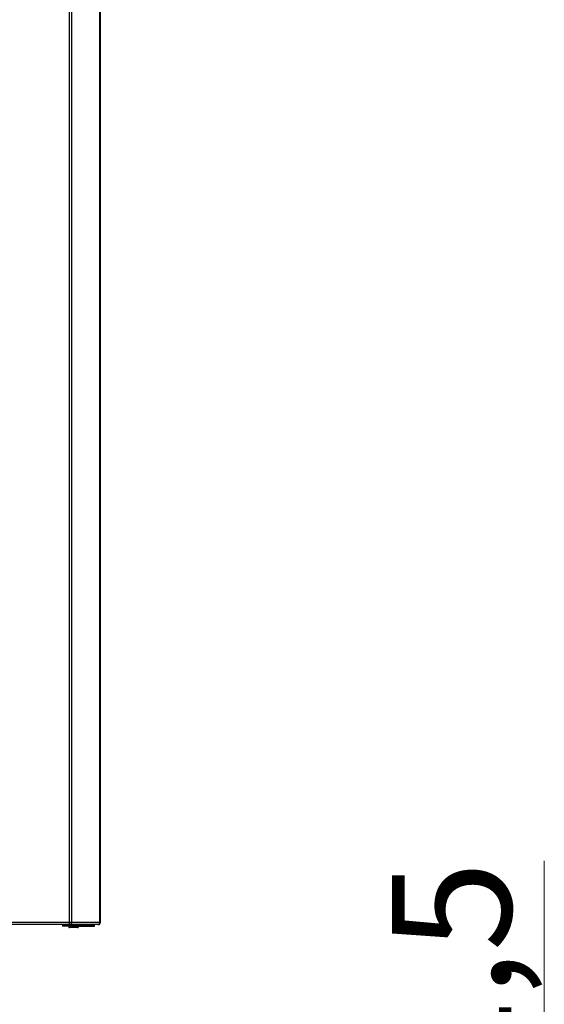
# Model space of a CAD drawing. Header units: centimetres. Extents: x 22052 to 56535, y 76485 to 78519.
# Tile 218 of 235: x 54427 to 54480, y 77726 to 77825. Entities that reach past the tile are written whole.
import ezdxf

# ---------------------------------------------------------------- set-up
doc = ezdxf.new("R2010")
doc.units = ezdxf.units.CM
doc.layers.add('$_urządzenia', color=250, linetype='Continuous')
doc.layers.add('IS_Opis', color=250, linetype='Continuous', lineweight=9)
doc.styles.add('styl1', font='ARIALN.TTF')

# ---------------------------------------------------------------- blocks, each defined once
blk = doc.blocks.new('A$C92957c0b')
at = {"layer": '$_urządzenia'}
for p, q in [((279.34, -1127), (279.34, -29)), ((280.56, -30.4), (280.56, -1125.6)), ((299.63, -1125.6), (299.63, -30.4)), ((300, -1125.6), (300, -30.4)), ((298.6, -1127), (233.74, -1127)), ((300, -1125.6), (234.29, -1125.6)), ((279.16, -1127.9), (278.97, -1127.25)), ((279.21, -1127), (279.16, -1127.08)), ((279.16, -1127.08), (279.52, -1127.55)), ((279.73, -1127.22), (279.52, -1127.55)), ((279.56, -1127), (279.73, -1127.22)), ((279.73, -1127.22), (296.14, -1127.22)), ((296.14, -1127.22), (295.93, -1127.55)), ((274.5, -1127.3), (274.5, -1128)), ((274.5, -1127.3), (278.99, -1127.3)), ((279, -1128), (274.5, -1128)), ((274.76, -1128), (274.76, -1127.3)), ((278.74, -1128), (278.74, -1128.5)), ((285.24, -1128.5), (278.74, -1128.5)), ((279, -1127.4), (279, -1127.41)), ((279, -1128), (279, -1127.41)), ((279, -1128), (296, -1128)), ((284.74, -1129), (279.24, -1129)), ((279.52, -1127.55), (295.93, -1127.55)), ((285.24, -1128), (285.24, -1128.5)), ((295.26, -1128), (295.2, -1128)), ((295.33, -1128), (295.33, -1127.99)), ((295.98, -1128), (295.98, -1127.47)), ((296, -1128), (296, -1127.45))]:
    blk.add_line(p, q, dxfattribs=at)
for points in [[(279.16, -1127.08), (279.14, -1127.1), (279.12, -1127.12), (279.1, -1127.15), (279.08, -1127.17), (279.06, -1127.19), (279.04, -1127.21), (279.02, -1127.22), (279, -1127.24), (278.97, -1127.25)], [(280.1, -1127), (280.07, -1127), (280.05, -1127), (280.03, -1127.01), (280.01, -1127.01), (279.99, -1127.02), (279.96, -1127.03), (279.94, -1127.04), (279.92, -1127.05), (279.9, -1127.06), (279.88, -1127.07), (279.86, -1127.09), (279.84, -1127.1), (279.82, -1127.12), (279.8, -1127.14), (279.78, -1127.16), (279.77, -1127.18), (279.75, -1127.2), (279.73, -1127.22)], [(280.46, -1126.3), (280.44, -1126.35), (280.42, -1126.4), (280.41, -1126.44), (280.39, -1126.49), (280.37, -1126.53), (280.34, -1126.57), (280.32, -1126.61), (280.3, -1126.65), (280.28, -1126.68), (280.25, -1126.72), (280.23, -1126.75), (280.2, -1126.78), (280.17, -1126.81), (280.14, -1126.84), (280.12, -1126.86), (280.09, -1126.89), (280.06, -1126.91), (280.03, -1126.93), (280, -1126.94), (279.97, -1126.96), (279.94, -1126.97), (279.91, -1126.98), (279.88, -1126.99), (279.84, -1127), (279.81, -1127), (279.78, -1127)], [(280.56, -1125.6), (280.56, -1125.66), (280.56, -1125.71), (280.56, -1125.77), (280.55, -1125.82), (280.55, -1125.88), (280.54, -1125.94), (280.53, -1125.99), (280.52, -1126.04), (280.51, -1126.1), (280.5, -1126.15), (280.49, -1126.2), (280.47, -1126.25), (280.46, -1126.3)], [(296.51, -1127), (296.49, -1127), (296.46, -1127), (296.44, -1127.01), (296.42, -1127.01), (296.4, -1127.02), (296.37, -1127.03), (296.35, -1127.04), (296.33, -1127.05), (296.31, -1127.06), (296.29, -1127.07), (296.27, -1127.09), (296.25, -1127.1), (296.23, -1127.12), (296.21, -1127.14), (296.19, -1127.16), (296.18, -1127.18), (296.16, -1127.2), (296.14, -1127.22)], [(299.63, -1125.6), (299.63, -1125.66), (299.62, -1125.71), (299.62, -1125.77), (299.61, -1125.82), (299.6, -1125.88), (299.59, -1125.94), (299.58, -1125.99), (299.57, -1126.04), (299.55, -1126.1), (299.53, -1126.15), (299.51, -1126.2), (299.49, -1126.25), (299.47, -1126.3), (299.45, -1126.35), (299.42, -1126.4), (299.39, -1126.44), (299.36, -1126.49), (299.33, -1126.53), (299.3, -1126.57), (299.27, -1126.61), (299.23, -1126.65), (299.2, -1126.68), (299.16, -1126.72), (299.12, -1126.75), (299.09, -1126.78), (299.05, -1126.81), (299, -1126.84), (298.96, -1126.86), (298.92, -1126.89), (298.88, -1126.91), (298.83, -1126.93), (298.79, -1126.94), (298.74, -1126.96), (298.7, -1126.97), (298.65, -1126.98), (298.6, -1126.99), (298.56, -1127), (298.51, -1127), (298.46, -1127)], [(278.99, -1127.34), (279, -1127.35), (279, -1127.36), (279, -1127.37), (279, -1127.38), (279, -1127.39), (279, -1127.4), (279, -1127.4), (279, -1127.4)], [(279.16, -1127.9), (279.14, -1127.92), (279.12, -1127.94), (279.11, -1127.96), (279.09, -1127.97), (279.07, -1127.98), (279.05, -1127.99), (279.04, -1128), (279.02, -1128), (279, -1128)], [(279.52, -1127.55), (279.49, -1127.6), (279.45, -1127.65), (279.41, -1127.69), (279.37, -1127.74), (279.33, -1127.78), (279.29, -1127.81), (279.25, -1127.85), (279.2, -1127.88), (279.16, -1127.9)], [(295.93, -1127.55), (295.89, -1127.61), (295.85, -1127.66), (295.81, -1127.71), (295.77, -1127.75), (295.72, -1127.79), (295.67, -1127.83), (295.63, -1127.87), (295.58, -1127.9), (295.52, -1127.92), (295.47, -1127.95), (295.42, -1127.97), (295.37, -1127.98), (295.31, -1127.99), (295.26, -1128)]]:
    blk.add_lwpolyline(points, dxfattribs=at)
for centre, radius, start, end in [((298.6, -1125.6), 1.4, 270, 0), ((279.24, -1128.5), 0.5, 180, 270), ((284.74, -1128.5), 0.5, 270, 0)]:
    blk.add_arc(centre, radius, start, end, dxfattribs=at)

msp = doc.modelspace()

# ---------------------------------------------------------------- linework, layer by layer
at = {"layer": 'IS_Opis'}
msp.add_line((54479.89, 77668.796), (54479.89, 77740.073), dxfattribs=at)

# ---------------------------------------------------------------- block references
at = {"layer": '$_urządzenia', "xscale": 0.15, "yscale": 0.15, "zscale": 0.15}
msp.add_blockref('A$C92957c0b', (54390.275, 77902.732), dxfattribs=at)

# ---------------------------------------------------------------- texts
at = {"layer": 'IS_Opis', "insert": (54464.567, 77740.073), "char_height": 12, "attachment_point": 3, "rotation": 90, "style": 'styl1'}
msp.add_mtext_dynamic_manual_height_columns('66,7x1,5', width=107.97942, gutter_width=12.5, heights=[0], dxfattribs=at)

doc.saveas('drawing.dxf')
